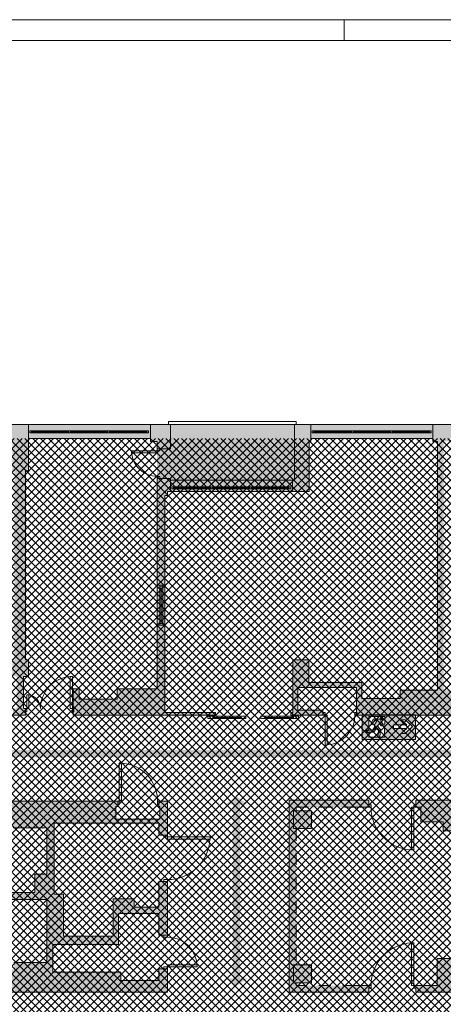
# Paper-space layout 'AP-10 STREFY POŻAROWE I EWAKUACJA - PIĘTRO 8' of a CAD drawing. Header units: millimetres. Extents: x 0 to 594, y 0 to 450.
# Tile 13 of 14: x 338 to 437, y 219 to 450. Entities that reach past the tile are written whole.
import ezdxf
from ezdxf.xclip import XClip

# ---------------------------------------------------------------- set-up
doc = ezdxf.new("R2010")
doc.units = ezdxf.units.MM
doc.header["$MEASUREMENT"] = 0
doc.header["$XCLIPFRAME"] = 0
doc.linetypes.add('PRZERYWANA', pattern=[5.64444, 2.82222, -2.82222])
for name, color, linetype, lineweight in [('A_Arkusz_Nr_pióra__1', 7, 'Continuous', 20), ('A_ewakuacja_Nr_pióra__4', 94, 'Continuous', 18), ('A_podkład_Nr_pióra__2', 8, 'Continuous', 13)]:
    doc.layers.add(name, color=color, linetype=linetype, lineweight=lineweight)
for name, color, linetype, lineweight, true_color in [('A_Arkusz_Nr_pióra__237', 7, 'Continuous', 5, 0x343434), ('A_ewakuacja_Nr_pióra__104', 7, 'Continuous', 5, 0x006532), ('A_podkład_Nr_pióra__254', 7, 'Continuous', 5, 0xfdfdfd), ('A_ppoż proj_Nr_pióra__104', 7, 'Continuous', 5, 0x006532), ('A_ppoż proj_Nr_pióra__31', 7, 'Continuous', 5, 0xfecb65)]:
    doc.layers.add(name, color=color, linetype=linetype, lineweight=lineweight, true_color=true_color)
doc.layers.add('A_podrys', color=7, linetype='Continuous')

# ---------------------------------------------------------------- blocks, each defined once
blk = doc.blocks.new('Rysunek_1_1', base_point=(-1569.58, -182.91))
at = {"layer": 'A_ewakuacja_Nr_pióra__104', "linetype": 'Continuous', "lineweight": 0, "true_color": 0x004c26}
h = blk.add_hatch(color=118, dxfattribs=at)
h.paths.add_polyline_path([(418.26, 281.18), (430.75, 281.18), (430.75, 286.92), (418.26, 286.92)])
h.paths.add_polyline_path([(423.51, 286.57), (423.51, 284.74), (423.06, 284.74), (422.62, 285.54, 0.414214), (422.2, 285.95), (420.78, 285.95), (420.33, 284.95, 1.14772), (420.67, 284.8), (421.05, 285.63), (421.72, 285.63), (421.23, 284.78), (421.13, 284.61, 0.230447), (421.17, 284.11), (420.62, 283.33), (419.63, 283.33, 0.304489), (419.27, 282.86), (420.93, 282.86), (421.53, 283.76), (422.05, 283.31), (421.91, 281.77), (422.4, 281.77), (422.52, 283.53), (421.85, 284.33), (422.31, 284.96), (422.61, 284.36), (423.5, 284.36), (423.5, 281.73), (419.79, 281.73), (419.79, 282.78), (419.05, 282.78, -0.24241), (419.53, 283.44), (419.79, 283.44), (419.79, 286.57)], flags=0)
h.paths.add_polyline_path([(425.56, 284.59), (428.68, 284.59), (427.38, 285.79), (428.31, 285.79), (430.06, 284.2), (428.3, 282.6), (427.4, 282.6), (428.68, 283.78), (425.56, 283.78)], flags=0)
blk.add_hatch(color=118, dxfattribs=at).paths.add_polyline_path([(422.5, 286.26, 1), (423.09, 285.97, 1)])
at = {"layer": 'A_podkład_Nr_pióra__254', "linetype": 'Continuous', "lineweight": 5, "true_color": 0xfdfdfd}
for points in [[(104.47, 136.57), (93.31, 136.57), (93.31, 133.27), (335.72, 133.27), (339.82, 133.27), (368.42, 133.27), (373.02, 133.27), (401.62, 133.27), (405.82, 133.27), (533.72, 133.27), (538.72, 133.27), (538.72, 199.97), (538.72, 203.12), (538.72, 227.67), (538.02, 227.67), (538.02, 230.27), (538.02, 260.47), (538.72, 260.47), (538.72, 286.02), (538.72, 288.57), (538.72, 355.07), (533.32, 355.07), (406.22, 355.07), (402.32, 355.07), (373.25, 355.07), (306.92, 355.07), (303.02, 355.07), (208.32, 355.07), (203.72, 355.07), (196.12, 355.07), (196.12, 351.77), (203.72, 351.77), (203.72, 351.07), (204.22, 351.07), (204.22, 344.17), (204.22, 299.87), (204.22, 295.97), (204.22, 295.37), (204.02, 295.37), (204.02, 293.67), (204.02, 286.87), (207.83, 286.87), (207.83, 288.57), (205.92, 288.57), (205.92, 293.67), (205.92, 295.97), (208.02, 295.97), (208.02, 299.87), (205.92, 299.87), (205.92, 344.17), (208.02, 344.17), (208.02, 351.07), (208.32, 351.07), (208.32, 351.77), (236.92, 351.77), (236.92, 351.07), (238.62, 351.07), (238.62, 292.77), (238.22, 292.77), (230.02, 292.77), (230.02, 290.87), (220.52, 290.97), (220.52, 292.77), (219.32, 292.77), (219.32, 290.87), (219.32, 288.57), (218.83, 288.57), (218.83, 286.87), (219.32, 286.87), (230.02, 286.87), (238.22, 286.87), (248.62, 286.87), (259.32, 286.87), (259.32, 292.77), (258.12, 292.77), (258.12, 290.87), (248.62, 290.87), (248.62, 292.77), (240.12, 292.77), (240.12, 351.07), (241.32, 351.07), (241.32, 351.77), (269.92, 351.77), (269.92, 351.07), (270.02, 351.07), (270.02, 344.17), (270.62, 344.17), (270.62, 299.87), (270.02, 299.87), (270.02, 295.97), (271.12, 295.97), (271.12, 288.47), (269.83, 288.47), (269.83, 286.87), (273.53, 286.87), (273.53, 288.47), (272.72, 288.47), (272.72, 295.97), (273.82, 295.97), (273.82, 299.87), (273.42, 299.87), (273.42, 344.17), (273.82, 344.17), (273.82, 351.07), (274.42, 351.07), (274.42, 351.77), (303.02, 351.77), (303.02, 351.07), (304.32, 351.07), (304.32, 293.17), (304.32, 292.77), (295.42, 292.77), (295.42, 290.87), (285.92, 290.87), (285.92, 292.77), (284.52, 292.77), (284.52, 290.87), (284.52, 286.87), (295.42, 286.87), (304.32, 286.87), (315.02, 286.87), (325.72, 286.87), (325.72, 290.87), (325.72, 293.17), (324.52, 293.17), (324.52, 290.87), (315.02, 290.87), (315.02, 293.17), (306.02, 293.17), (306.02, 351.07), (306.92, 351.07), (306.92, 351.77), (335.52, 351.77), (335.52, 351.07), (336.12, 351.07), (336.12, 344.17), (336.62, 344.17), (336.62, 299.87), (336.12, 299.87), (336.12, 295.97), (337.12, 295.97), (337.12, 288.47), (336.33, 288.47), (336.33, 286.87), (339.23, 286.87), (339.23, 288.47), (338.72, 288.47), (338.72, 295.97), (339.92, 295.97), (339.92, 299.87), (339.22, 299.87), (339.22, 344.17), (339.92, 344.17), (339.92, 351.07), (339.92, 351.77), (368.52, 351.77), (368.52, 351.07), (370.12, 351.07), (370.12, 349.37), (370.12, 342.37), (370.12, 341.97), (370.12, 339.37), (370.12, 338.37), (370.12, 317.37), (370.12, 293.07), (360.72, 293.07), (360.72, 290.67), (351.82, 290.67), (351.82, 293.07), (350.42, 293.07), (350.42, 290.67), (350.42, 286.87), (360.72, 286.87), (371.92, 286.87), (383.82, 286.87), (383.82, 287.47), (371.92, 287.47), (371.92, 317.37), (371.92, 338.37), (372.52, 338.37), (372.52, 339.37), (373.25, 339.37), (405.82, 339.37), (405.82, 351.07), (406.22, 351.07), (406.22, 351.77), (434.82, 351.77), (434.82, 351.07), (435.92, 351.07), (435.92, 292.77), (427.12, 292.77), (427.12, 290.77), (418.12, 290.77), (418.12, 293.37), (418.12, 294.57), (405.72, 294.57), (405.72, 299.87), (401.92, 299.87), (401.92, 294.57), (401.92, 287.47), (401.52, 287.47), (401.52, 286.87), (401.92, 286.87), (409.02, 286.87), (409.02, 288.07), (403.12, 288.07), (403.12, 293.37), (416.92, 293.37), (416.92, 286.87), (427.12, 286.87), (437.42, 286.87), (446.92, 286.87), (457.12, 286.87), (457.12, 290.97), (457.12, 292.77), (456.42, 292.77), (456.42, 290.97), (446.92, 290.97), (446.92, 292.67), (437.42, 292.67), (437.42, 292.77), (437.32, 292.77), (437.32, 351.07), (438.92, 351.07), (438.92, 351.77), (467.52, 351.77), (467.52, 351.07), (467.52, 344.17), (468.72, 344.17), (468.72, 299.87), (467.92, 299.87), (467.92, 295.97), (468.72, 295.97), (468.72, 288.57), (467.92, 288.57), (467.92, 286.87), (471.72, 286.87), (471.72, 288.57), (470.42, 288.57), (470.42, 295.97), (471.52, 295.97), (471.52, 299.87), (470.42, 299.87), (470.42, 344.17), (471.12, 344.17), (471.12, 351.07), (471.62, 351.07), (471.62, 351.77), (500.22, 351.77), (500.22, 351.07), (501.72, 351.07), (501.72, 320.27), (501.72, 305.67), (501.72, 293.47), (492.22, 293.47), (492.22, 290.97), (482.72, 290.97), (482.72, 286.87), (492.22, 286.87), (503.62, 286.87), (513.52, 286.87), (521.12, 286.87), (521.12, 288.57), (513.52, 288.57), (513.52, 293.37), (503.62, 293.37), (503.62, 293.47), (503.62, 305.67), (512.22, 305.67), (513.52, 305.67), (522.42, 305.67), (522.42, 310.07), (504.12, 310.07), (504.12, 320.27), (504.12, 328.27), (507.32, 328.27), (519.32, 328.27), (519.32, 329.27), (507.32, 329.27), (507.32, 333.67), (503.62, 333.67), (503.62, 351.07), (505.12, 351.07), (505.12, 351.77), (533.32, 351.77), (533.32, 288.57), (533.12, 288.57), (533.12, 286.87), (533.82, 286.87), (533.82, 286.02), (533.82, 263.97), (510.62, 263.97), (510.62, 266.77), (486.62, 266.77), (486.62, 260.47), (510.62, 260.47), (533.82, 260.47), (533.82, 230.27), (533.82, 227.67), (510.95, 227.67), (486.62, 227.67), (486.62, 221.87), (510.95, 221.87), (510.95, 224.57), (533.82, 224.57), (533.82, 203.12), (533.82, 201.67), (533.82, 199.97), (533.72, 199.97), (533.72, 136.57), (505.12, 136.57), (505.12, 137.27), (503.42, 137.27), (503.42, 160.47), (507.82, 160.47), (507.82, 166.47), (503.62, 166.47), (503.62, 177.97), (522.42, 177.97), (522.42, 199.97), (522.82, 199.97), (522.82, 201.67), (521.02, 201.67), (521.02, 183.27), (503.62, 183.27), (503.62, 195.67), (513.02, 195.67), (513.02, 201.67), (492.92, 201.67), (482.72, 201.67), (482.72, 197.57), (482.72, 195.67), (483.42, 195.67), (483.42, 197.57), (492.92, 197.57), (492.92, 195.67), (501.82, 195.67), (501.82, 166.47), (501.82, 137.27), (500.42, 137.27), (500.42, 136.57), (472.12, 136.57), (472.12, 137.27), (471.52, 137.27), (471.52, 144.17), (470.52, 144.17), (470.52, 188.47), (471.52, 188.47), (471.52, 192.37), (470.52, 192.37), (470.52, 199.97), (472.02, 199.97), (472.02, 201.67), (468.02, 201.67), (468.02, 199.97), (468.92, 199.97), (468.92, 192.37), (467.72, 192.37), (467.72, 188.47), (468.92, 188.47), (468.92, 144.17), (467.72, 144.17), (467.72, 137.27), (467.62, 137.27), (467.62, 136.57), (439.02, 136.57), (439.02, 137.27), (437.82, 137.27), (437.82, 195.57), (446.92, 195.57), (446.92, 197.57), (456.42, 197.57), (456.42, 195.57), (457.12, 195.57), (457.12, 197.57), (457.12, 201.67), (446.92, 201.67), (436.12, 201.67), (426.22, 201.67), (416.12, 201.67), (416.12, 197.57), (416.12, 195.67), (416.72, 195.67), (416.72, 197.57), (426.22, 197.57), (426.22, 195.67), (436.12, 195.67), (436.12, 195.57), (436.12, 137.27), (434.42, 137.27), (434.42, 136.57), (405.82, 136.57), (405.82, 137.27), (405.82, 144.17), (404.82, 144.17), (404.82, 188.47), (405.82, 188.47), (405.82, 192.37), (404.52, 192.37), (404.52, 199.97), (404.82, 199.97), (404.82, 201.67), (402.82, 201.67), (402.12, 201.67), (402.12, 199.97), (402.82, 199.97), (403.52, 199.97), (403.52, 192.37), (402.02, 192.37), (402.02, 188.47), (403.02, 188.47), (403.02, 144.17), (402.02, 144.17), (402.02, 137.27), (401.62, 137.27), (401.62, 136.57), (373.02, 136.57), (373.02, 137.27), (371.82, 137.27), (371.82, 176.57), (380.91, 176.57), (381.77, 177.43), (381.21, 177.99), (380.58, 177.37), (371.82, 177.37), (371.82, 180.97), (360.52, 180.97), (359.72, 180.97), (359.72, 176.17), (360.52, 176.17), (360.52, 180.17), (370.12, 180.17), (370.12, 137.27), (368.42, 137.27), (368.42, 136.57), (339.82, 136.57), (339.82, 137.27), (339.82, 144.17), (339.32, 144.17), (339.32, 188.47), (339.82, 188.47), (339.82, 192.37), (338.62, 192.37), (338.62, 199.97), (339.82, 199.97), (339.82, 201.67), (337.02, 201.67), (337.02, 199.97), (337.12, 199.97), (337.12, 192.37), (336.12, 192.37), (336.12, 188.47), (336.62, 188.47), (336.62, 144.17), (336.12, 144.17), (336.12, 137.27), (335.72, 137.27), (335.72, 136.57), (307.12, 136.57), (307.12, 137.27), (306.12, 137.27), (306.12, 195.57), (315.62, 195.57), (315.62, 197.57), (325.12, 197.57), (325.12, 195.67), (325.72, 195.67), (325.72, 197.57), (325.72, 201.67), (315.62, 201.67), (304.42, 201.67), (295.32, 201.67), (285.22, 201.67), (284.92, 201.67), (284.92, 200.07), (285.22, 200.07), (285.22, 197.57), (285.22, 195.67), (285.82, 195.67), (285.82, 197.57), (295.32, 197.57), (295.32, 195.67), (304.42, 195.67), (304.42, 195.57), (304.42, 137.27), (302.72, 137.27), (302.72, 136.57), (274.02, 136.57), (274.02, 137.27), (273.62, 137.27), (273.62, 144.17), (273.12, 144.17), (273.12, 188.47), (273.62, 188.47), (273.62, 192.37), (272.82, 192.37), (272.82, 200.07), (274.02, 200.07), (274.02, 201.67), (271.12, 201.67), (270.12, 201.67), (270.12, 200.07), (271.12, 200.07), (271.12, 192.37), (270.02, 192.37), (270.02, 188.47), (270.42, 188.47), (270.42, 144.17), (270.02, 144.17), (270.02, 137.27), (270.02, 136.57), (241.42, 136.57), (241.42, 137.27), (239.82, 137.27), (239.82, 195.17), (249.12, 195.17), (249.12, 197.47), (258.62, 197.47), (258.62, 195.17), (259.62, 195.17), (259.62, 197.47), (259.62, 201.67), (249.12, 201.67), (238.02, 201.67), (236.82, 201.67), (236.82, 195.47), (238.02, 195.47), (238.02, 195.17), (238.02, 137.27), (236.52, 137.27), (236.52, 136.57), (207.92, 136.57), (207.92, 137.27), (207.72, 137.27), (207.72, 144.17), (205.62, 144.17), (205.62, 188.47), (207.72, 188.47), (207.72, 194.77), (215.32, 194.77), (215.32, 197.47), (224.82, 197.47), (224.82, 194.77), (225.82, 194.77), (225.82, 197.47), (225.82, 201.67), (215.32, 201.67), (203.82, 201.67), (197.22, 201.67), (197.22, 195.47), (203.82, 195.47), (203.82, 194.77), (203.82, 188.47), (203.82, 144.17), (203.82, 137.27), (203.52, 137.27), (203.52, 136.57), (174.92, 136.57), (174.92, 137.27), (173.72, 137.27), (173.72, 168.77), (171.92, 168.77), (171.92, 137.27), (170.72, 137.27), (170.72, 136.57), (142.12, 136.57), (142.12, 137.27), (141.57, 137.27), (141.57, 144.17), (140.47, 144.17), (140.47, 178.97), (161.57, 178.97), (161.57, 183.27), (171.92, 183.27), (171.92, 177.77), (173.72, 177.77), (173.72, 189.27), (171.92, 189.27), (171.92, 184.47), (161.57, 184.47), (161.57, 200.07), (170.22, 200.07), (170.22, 197.27), (171.92, 197.27), (171.92, 196.27), (173.72, 196.27), (173.72, 201.67), (170.22, 201.67), (161.57, 201.67), (159.17, 201.67), (149.47, 201.67), (149.47, 195.17), (159.17, 195.17), (159.17, 191.57), (159.97, 191.57), (159.97, 183.77), (141.57, 183.77), (141.57, 192.67), (138.97, 192.67), (127.37, 192.67), (127.37, 196.37), (127.37, 199.57), (141.57, 199.57), (141.57, 201.47), (126.47, 201.47), (121.37, 201.47), (121.37, 199.77), (121.37, 196.37), (126.47, 196.37), (126.47, 192.67), (126.47, 191.47), (121.37, 191.47), (121.37, 184.97), (126.47, 184.97), (138.97, 184.97), (138.97, 178.97), (138.97, 144.17), (137.77, 144.17), (137.77, 137.27), (137.77, 136.57), (109.17, 136.57), (109.17, 137.27), (104.47, 137.27)], [(401.12, 221.87), (419.82, 221.87), (419.82, 223.47), (402.72, 223.47), (402.72, 224.12), (406.32, 224.12), (406.32, 228.32), (402.72, 228.32), (402.72, 260.32), (406.32, 260.32), (406.32, 264.42), (402.72, 264.42), (402.72, 265.27), (416.92, 265.27), (419.82, 265.27), (419.82, 266.97), (416.92, 266.97), (401.12, 266.97)], [(430.82, 266.97), (430.82, 265.27), (432.02, 265.27), (432.02, 261.87), (437.22, 261.87), (437.22, 259.77), (448.42, 259.77), (448.42, 247.87), (448.42, 243.77), (448.42, 229.77), (435.82, 229.77), (435.82, 223.47), (430.82, 223.47), (430.82, 221.87), (435.82, 221.87), (450.02, 221.87), (459.82, 221.87), (459.82, 223.47), (450.02, 223.47), (450.02, 229.77), (450.02, 243.77), (452.72, 243.77), (467.72, 243.77), (467.72, 228.07), (467.72, 223.47), (467.82, 223.43), (467.82, 221.87), (471.92, 221.87), (471.92, 228.07), (469.82, 228.07), (469.82, 260.27), (471.92, 260.27), (471.92, 266.97), (467.82, 266.97), (467.82, 265.41), (467.72, 265.37), (467.72, 260.27), (467.72, 244.77), (452.72, 244.77), (452.72, 247.87), (450.02, 247.87), (450.02, 259.77), (450.02, 265.37), (459.82, 265.37), (459.82, 266.97), (450.02, 266.97), (437.22, 266.97), (432.02, 266.97)]]:
    blk.add_hatch(color=7, dxfattribs=at).paths.add_polyline_path(points)
h = blk.add_hatch(color=7, dxfattribs=at)
h.paths.add_polyline_path([(269.43, 260.27), (273.22, 260.27), (273.22, 258.37), (274.72, 258.37), (274.72, 262.57), (295.62, 262.57), (295.62, 245.07), (274.72, 245.07), (274.72, 248.25), (273.22, 248.25), (273.22, 240.85), (274.72, 240.85), (274.72, 243.57), (295.62, 243.57), (295.62, 225.97), (274.72, 225.97), (274.72, 230.7), (273.22, 230.7), (273.22, 228.37), (269.42, 228.37), (269.42, 224.47), (274.12, 224.47), (297.02, 224.47), (297.02, 221.87), (302.42, 221.87), (302.51, 221.87), (302.51, 223.57), (302.42, 223.57), (302.42, 226.67), (297.72, 226.67), (297.72, 243.67), (325.42, 243.67), (341.42, 243.67), (344.22, 243.67), (344.22, 235.07), (344.22, 228.87), (336.52, 228.87), (336.52, 227.27), (324.92, 227.27), (324.92, 223.57), (323.01, 223.57), (323.01, 221.87), (324.92, 221.87), (336.52, 221.87), (345.62, 221.87), (361.62, 221.87), (372.52, 221.87), (372.52, 227.37), (370.52, 227.37), (370.52, 224.67), (361.62, 224.67), (361.62, 226.57), (345.62, 226.57), (345.62, 228.87), (345.62, 233.07), (361.02, 233.07), (361.02, 240.37), (364.72, 240.37), (370.52, 240.37), (370.52, 235.27), (372.52, 235.27), (372.52, 241.87), (372.52, 247.87), (370.52, 247.87), (370.52, 241.87), (364.72, 241.87), (364.72, 243.77), (359.82, 243.77), (359.82, 235.07), (348.12, 235.07), (348.12, 244.87), (345.92, 244.87), (345.92, 261.57), (360.42, 261.57), (370.52, 261.57), (370.52, 258.77), (372.52, 258.77), (372.52, 261.57), (372.52, 266.67), (370.52, 266.67), (370.52, 265.47), (370.72, 265.47), (370.72, 262.47), (360.42, 262.47), (360.42, 265.47), (360.92, 265.47), (360.92, 266.67), (359.42, 266.67), (345.92, 266.67), (336.32, 266.67), (322.32, 266.67), (303.87, 266.67), (297.42, 266.67), (297.42, 265.77), (297.42, 264.07), (273.92, 264.07), (269.43, 264.07)])
h.paths.add_polyline_path([(297.72, 262.27), (303.62, 262.27), (303.62, 265.07), (303.87, 265.07), (322.32, 265.07), (322.32, 262.17), (336.32, 262.17), (336.32, 260.47), (344.22, 260.47), (344.22, 249.57), (341.42, 249.57), (341.42, 245.27), (325.42, 245.27), (325.42, 244.67), (297.72, 244.67)], flags=0)
at = {"layer": 'A_ppoż proj_Nr_pióra__104', "linetype": 'Continuous', "lineweight": 5, "true_color": 0x006532}
for points in [[(222.09, 275.2), (222.09, 276.97), (452, 276.97), (452, 275.2), (453.81, 277.82), (452, 280.44), (452, 278.67), (222.09, 278.67), (222.09, 280.44), (220.29, 277.82)], [(386.12, 265.99), (387.89, 265.99), (387.89, 225.14), (386.12, 225.14), (388.74, 223.33), (391.36, 225.14), (389.59, 225.14), (389.59, 265.99), (391.36, 265.99), (388.74, 267.79)]]:
    blk.add_hatch(color=128, dxfattribs=at).paths.add_polyline_path(points)
at = {"layer": 'A_ppoż proj_Nr_pióra__31', "linetype": 'Continuous', "lineweight": 5, "true_color": 0xfecb65}
h = blk.add_hatch(dxfattribs=at)
h.set_pattern_fill('bloczki_betonowe_0001', color=31, style=0, pattern_type=2)
h.set_pattern_definition([(45, (-1569.5778, -182.9054), (-0.9192388, 0.9192388), []), (135, (-1569.5778, -182.9054), (0.9192388, 0.9192388), [])])
h.paths.add_polyline_path([(215.87, 201.67), (205.62, 201.67), (205.62, 136.62), (533.82, 136.62), (533.82, 224.57), (468.52, 224.57), (468.52, 263.97), (533.82, 263.97), (533.82, 351.77), (205.92, 351.77), (205.92, 266.92), (205.92, 266.87), (246.42, 266.87), (246.42, 222.07), (215.87, 222.07)])
at = {"layer": 'A_ewakuacja_Nr_pióra__4', "color": 94, "linetype": 'Continuous', "lineweight": 18, "flags": 128}
for points in [[(430.75, 286.92), (418.26, 286.92), (418.26, 281.18), (430.75, 281.18)], [(425.56, 283.78), (425.56, 284.59), (428.68, 284.59), (427.38, 285.79), (428.31, 285.79), (430.06, 284.2), (428.3, 282.6), (427.4, 282.6), (428.68, 283.78)]]:
    blk.add_lwpolyline(points, close=True, dxfattribs=at)
blk.add_lwpolyline([(423.5, 281.73), (423.5, 284.36), (422.61, 284.36), (422.31, 284.96), (421.85, 284.33), (422.52, 283.53), (422.4, 281.77), (421.91, 281.77), (422.05, 283.31), (421.53, 283.76), (420.93, 282.86), (419.27, 282.86, -0.304489), (419.63, 283.33), (420.62, 283.33), (421.17, 284.11, -0.230447), (421.13, 284.61), (421.23, 284.78), (421.72, 285.63), (421.05, 285.63), (420.67, 284.8, -1.14772), (420.33, 284.95), (420.78, 285.95), (422.2, 285.95, -0.414214), (422.62, 285.54), (423.06, 284.74), (423.51, 284.74), (423.51, 286.57), (419.79, 286.57), (419.79, 283.44), (419.53, 283.44, 0.24241), (419.05, 282.78), (419.79, 282.78), (419.79, 281.73)], format="xyb", close=True, dxfattribs=at)
at = {"layer": 'A_ewakuacja_Nr_pióra__4', "color": 94, "linetype": 'Continuous', "lineweight": 18}
blk.add_circle((422.79, 286.11), 0.328, dxfattribs=at)
at = {"layer": 'A_podkład_Nr_pióra__2', "color": 8, "linetype": 'Continuous', "lineweight": 13}
for p, q in [((372.82, 355.77), (372.82, 355.07)), ((402.72, 355.77), (372.82, 355.77)), ((402.72, 355.77), (402.72, 355.07)), ((538.72, 355.07), (196.12, 355.07)), ((339.92, 344.17), (339.92, 355.07)), ((368.12, 353.57), (340.22, 353.57)), ((340.22, 353.57), (340.22, 353.07)), ((340.62, 353.57), (340.62, 353.07)), ((349.39, 353.57), (349.39, 353.07)), ((349.79, 353.57), (349.79, 353.07)), ((358.55, 353.57), (358.55, 353.07)), ((358.95, 353.57), (358.95, 353.07)), ((367.72, 353.57), (367.72, 353.07)), ((368.12, 353.07), (368.12, 353.57)), ((368.52, 355.07), (368.52, 351.07)), ((373.25, 351.07), (373.25, 355.07)), ((402.32, 355.07), (402.32, 341.97)), ((406.22, 351.07), (406.22, 355.07)), ((434.42, 353.57), (406.52, 353.57)), ((406.52, 353.57), (406.52, 353.07)), ((406.92, 353.57), (406.92, 353.07)), ((415.69, 353.57), (415.69, 353.07)), ((416.09, 353.57), (416.09, 353.07)), ((424.85, 353.57), (424.85, 353.07)), ((425.25, 353.57), (425.25, 353.07)), ((434.02, 353.57), (434.02, 353.07)), ((434.42, 353.07), (434.42, 353.57)), ((434.82, 355.07), (434.82, 351.07)), ((339.92, 351.77), (368.52, 351.77)), ((340.22, 353.07), (368.12, 353.07)), ((340.62, 353.32), (349.39, 353.32)), ((349.79, 353.32), (358.55, 353.32)), ((358.95, 353.32), (367.72, 353.32)), ((368.52, 351.07), (370.12, 351.07)), ((370.12, 351.07), (370.12, 348.37)), ((373.22, 349.37), (373.22, 351.07)), ((405.82, 339.37), (405.82, 351.07)), ((405.82, 351.07), (406.22, 351.07)), ((406.22, 351.77), (434.82, 351.77)), ((406.52, 353.07), (434.42, 353.07)), ((406.92, 353.32), (415.69, 353.32)), ((416.09, 353.32), (424.85, 353.32)), ((425.25, 353.32), (434.02, 353.32)), ((434.82, 351.07), (435.92, 351.07)), ((435.92, 351.07), (435.92, 292.77)), ((364.12, 348.87), (370.72, 348.87)), ((364.12, 348.87), (364.12, 348.37)), ((370.12, 349.37), (373.22, 349.37)), ((370.72, 348.87), (370.72, 349.37)), ((370.12, 348.37), (364.12, 348.37)), ((339.22, 299.87), (339.22, 344.17)), ((339.22, 344.17), (339.92, 344.17)), ((370.12, 293.07), (370.12, 342.87)), ((370.12, 342.87), (370.72, 342.87)), ((370.12, 342.37), (373.22, 342.37)), ((370.72, 342.87), (370.72, 342.37)), ((373.22, 341.97), (373.22, 342.37)), ((402.32, 341.97), (373.22, 341.97)), ((373.25, 341.97), (373.25, 339.37)), ((401.85, 339.37), (401.85, 341.97)), ((401.45, 340.47), (373.55, 340.47)), ((373.55, 340.47), (373.55, 339.97)), ((373.55, 339.97), (401.45, 339.97)), ((373.95, 340.47), (373.95, 339.97)), ((373.95, 340.22), (382.71, 340.22)), ((382.71, 340.47), (382.71, 339.97)), ((383.11, 340.47), (383.11, 339.97)), ((383.11, 340.22), (391.88, 340.22)), ((391.88, 340.47), (391.88, 339.97)), ((392.28, 340.47), (392.28, 339.97)), ((392.28, 340.22), (401.05, 340.22)), ((401.05, 340.47), (401.05, 339.97)), ((401.45, 339.97), (401.45, 340.47)), ((371.92, 287.47), (371.92, 338.37)), ((371.92, 338.37), (372.52, 338.37)), ((372.52, 339.37), (405.82, 339.37)), ((372.52, 338.37), (372.52, 339.37)), ((370.12, 317.37), (371.92, 317.37)), ((370.74, 317.37), (370.74, 307.97)), ((371.42, 316.97), (370.74, 316.97)), ((370.74, 316.57), (371.42, 316.57)), ((371.08, 316.57), (371.08, 308.77)), ((371.42, 307.97), (371.42, 317.37)), ((370.12, 307.97), (371.92, 307.97)), ((370.74, 308.77), (371.42, 308.77)), ((371.42, 308.37), (370.74, 308.37)), ((339.92, 299.87), (339.22, 299.87)), ((339.92, 295.97), (339.92, 299.87)), ((401.92, 299.87), (401.92, 287.47)), ((405.72, 299.87), (401.92, 299.87)), ((405.72, 294.57), (405.72, 299.87)), ((338.72, 288.47), (338.72, 295.97)), ((338.72, 295.97), (339.92, 295.97)), ((350.23, 295.96), (349.73, 295.96)), ((349.73, 288.47), (349.73, 295.96)), ((350.23, 295.96), (350.23, 287.67)), ((403.12, 288.07), (403.12, 293.37)), ((403.12, 293.37), (416.92, 293.37)), ((418.12, 294.57), (405.72, 294.57)), ((416.92, 293.37), (416.92, 286.87)), ((418.12, 290.77), (418.12, 294.57)), ((339.53, 291.68), (339.53, 287.67)), ((339.53, 291.68), (340.03, 291.68)), ((340.03, 288.47), (340.03, 291.68)), ((351.82, 293.07), (350.42, 293.07)), ((350.42, 286.87), (350.42, 293.07)), ((351.82, 290.67), (351.82, 293.07)), ((370.12, 293.07), (360.72, 293.07)), ((360.72, 293.07), (360.72, 290.67)), ((435.92, 292.77), (427.12, 292.77)), ((427.12, 292.77), (427.12, 290.77)), ((360.72, 290.67), (351.82, 290.67)), ((427.12, 290.77), (418.12, 290.77)), ((336.33, 286.87), (339.23, 286.87)), ((338.72, 288.47), (340.03, 288.47)), ((339.23, 286.87), (339.23, 288.47)), ((339.53, 287.67), (339.23, 287.67)), ((350.53, 288.47), (349.73, 288.47)), ((350.23, 287.67), (350.53, 287.67)), ((350.42, 286.87), (383.82, 286.87)), ((350.53, 287.67), (350.53, 288.47)), ((383.82, 287.47), (371.92, 287.47)), ((390.9, 286.62), (382.05, 286.62)), ((382.05, 286.62), (382.05, 286.11)), ((383.19, 286.62), (383.19, 286.11)), ((383.82, 287.47), (383.82, 286.87)), ((389.76, 286.62), (389.76, 286.11)), ((390.9, 286.11), (390.9, 286.62)), ((394.44, 286.62), (403.29, 286.62)), ((394.44, 286.11), (394.44, 286.62)), ((395.58, 286.62), (395.58, 286.11)), ((401.52, 287.47), (401.52, 286.87)), ((401.92, 287.47), (401.52, 287.47)), ((401.52, 286.87), (410.02, 286.87)), ((402.15, 286.62), (402.15, 286.11)), ((409.02, 288.07), (403.12, 288.07)), ((403.29, 286.62), (403.29, 286.11)), ((409.02, 286.87), (409.02, 288.07)), ((409.52, 287.47), (409.02, 287.47)), ((409.52, 279.87), (409.52, 287.47)), ((410.02, 286.87), (410.02, 279.87)), ((416.52, 286.87), (416.52, 287.47)), ((416.52, 287.47), (417.02, 287.47)), ((457.12, 286.87), (416.52, 286.87)), ((417.02, 287.47), (417.02, 286.87)), ((382.05, 286.11), (390.9, 286.11)), ((389.76, 286.36), (383.19, 286.36)), ((403.29, 286.11), (394.44, 286.11)), ((395.58, 286.36), (402.15, 286.36)), ((409.52, 279.87), (410.02, 279.87)), ((361.22, 275.67), (361.22, 265.87)), ((361.22, 275.67), (361.72, 275.67)), ((361.72, 266.67), (361.72, 275.67)), ((361.72, 266.67), (297.42, 266.67)), ((360.92, 266.67), (360.92, 265.47)), ((361.22, 265.87), (360.92, 265.87)), ((372.52, 266.67), (370.22, 266.67)), ((370.22, 266.67), (370.22, 265.87)), ((370.22, 265.87), (370.52, 265.87)), ((370.52, 266.67), (370.52, 265.47)), ((372.52, 257.82), (372.52, 266.67)), ((419.82, 266.97), (401.12, 266.97)), ((401.12, 266.97), (401.12, 221.87)), ((419.82, 266.97), (419.82, 265.27)), ((420.32, 265.87), (419.82, 265.87)), ((420.32, 265.27), (420.32, 265.87)), ((430.32, 255.27), (430.32, 265.87)), ((430.32, 265.87), (430.82, 265.87)), ((459.82, 266.97), (430.82, 266.97)), ((430.82, 266.97), (430.82, 265.27)), ((360.42, 262.47), (360.42, 265.47)), ((360.42, 265.47), (360.92, 265.47)), ((370.52, 265.47), (370.72, 265.47)), ((370.72, 265.47), (370.72, 262.47)), ((402.12, 264.42), (402.12, 260.32)), ((406.32, 264.42), (402.12, 264.42)), ((406.32, 260.32), (406.32, 264.42)), ((416.92, 265.27), (420.32, 265.27)), ((432.02, 265.27), (429.82, 265.27)), ((429.82, 265.27), (429.82, 255.27)), ((432.02, 265.27), (432.02, 261.87)), ((345.92, 244.87), (345.92, 261.57)), ((345.92, 261.57), (370.52, 261.57)), ((370.72, 262.47), (360.42, 262.47)), ((370.52, 261.57), (370.52, 258.77)), ((432.02, 261.87), (437.22, 261.87)), ((437.22, 261.87), (437.22, 259.77)), ((336.32, 260.47), (344.22, 260.47)), ((344.22, 260.47), (344.22, 249.57)), ((370.52, 258.77), (372.52, 258.77)), ((371.72, 258.32), (371.72, 258.77)), ((402.12, 260.32), (406.32, 260.32)), ((437.22, 259.77), (448.42, 259.77)), ((382.52, 258.32), (371.72, 258.32)), ((372.52, 257.82), (382.52, 257.82)), ((382.52, 258.32), (382.52, 257.82)), ((430.32, 255.27), (429.82, 255.27)), ((344.22, 249.57), (341.42, 249.57)), ((341.42, 249.57), (341.42, 245.27)), ((370.52, 247.87), (372.52, 247.87)), ((370.52, 247.87), (370.52, 241.87)), ((372.52, 248.32), (371.72, 248.32)), ((371.72, 248.32), (371.72, 247.87)), ((372.52, 248.32), (372.52, 234.82)), ((341.42, 245.27), (325.42, 245.27)), ((348.12, 244.87), (345.92, 244.87)), ((348.12, 235.07), (348.12, 244.87)), ((297.72, 243.67), (344.22, 243.67)), ((344.22, 243.67), (344.22, 228.87)), ((359.82, 243.77), (359.82, 235.07)), ((364.72, 243.77), (359.82, 243.77)), ((364.72, 241.87), (364.72, 243.77)), ((361.02, 233.07), (361.02, 240.37)), ((361.02, 240.37), (370.52, 240.37)), ((370.52, 241.87), (364.72, 241.87)), ((370.52, 240.37), (370.52, 235.27)), ((359.82, 235.07), (348.12, 235.07)), ((370.52, 235.27), (372.52, 235.27)), ((371.72, 234.82), (371.72, 235.27)), ((372.52, 234.82), (371.72, 234.82)), ((430.32, 233.47), (429.82, 233.47)), ((429.82, 223.47), (429.82, 233.47)), ((430.32, 233.47), (430.32, 222.87)), ((345.62, 226.57), (345.62, 233.07)), ((345.62, 233.07), (361.02, 233.07)), ((344.22, 228.87), (336.52, 228.87)), ((448.42, 229.77), (435.82, 229.77)), ((435.82, 229.77), (435.82, 223.47)), ((361.62, 226.57), (345.62, 226.57)), ((361.62, 224.67), (361.62, 226.57)), ((370.52, 227.37), (372.52, 227.37)), ((370.52, 227.37), (370.52, 224.67)), ((379.52, 227.82), (371.72, 227.82)), ((371.72, 227.82), (371.72, 227.37)), ((372.52, 221.87), (372.52, 228.32)), ((372.52, 228.32), (379.52, 228.32)), ((379.52, 227.82), (379.52, 228.32)), ((402.12, 228.32), (402.12, 224.12)), ((406.32, 228.32), (402.12, 228.32)), ((406.32, 224.12), (406.32, 228.32)), ((370.52, 224.67), (361.62, 224.67)), ((402.12, 224.12), (406.32, 224.12)), ((297.02, 221.87), (372.52, 221.87)), ((401.12, 221.87), (419.82, 221.87)), ((420.32, 223.47), (416.52, 223.47)), ((419.82, 221.87), (419.82, 223.47)), ((420.32, 222.87), (419.82, 222.87)), ((420.32, 223.47), (420.32, 222.87)), ((435.82, 223.47), (429.82, 223.47)), ((430.32, 222.87), (430.82, 222.87)), ((430.82, 221.87), (430.82, 223.47)), ((430.82, 221.87), (459.82, 221.87))]:
    blk.add_line(p, q, dxfattribs=at)
at = {"layer": 'A_podkład_Nr_pióra__2', "color": 8, "linetype": 'PRZERYWANA', "lineweight": 13}
for p, q in [((416.92, 265.27), (402.72, 265.27)), ((402.72, 265.27), (402.72, 264.42)), ((402.72, 260.22), (402.72, 228.32)), ((402.72, 224.12), (402.72, 223.47)), ((416.52, 223.47), (402.72, 223.47))]:
    blk.add_line(p, q, dxfattribs=at)
at = {"layer": 'A_podkład_Nr_pióra__2', "color": 8, "linetype": 'Continuous', "lineweight": 13}
for centre, radius, start, end in [((370.12, 348.87), 6, 184.2369, 270), ((350.23, 288.47), 7.49, 93.3963, 180), ((339.53, 288.47), 3.21, 0, 82.1162), ((409.52, 286.87), 7, 273.6334, 0), ((361.22, 266.67), 9, 0, 87.1725), ((430.32, 265.27), 10, 180, 267.4549), ((372.52, 258.32), 10, 270, 357.4549), ((372.52, 227.82), 7, 3.6334, 90), ((430.32, 223.47), 10, 92.5451, 180)]:
    blk.add_arc(centre, radius, start, end, dxfattribs=at)

psp = doc.layouts.new('AP-10 STREFY POŻAROWE I EWAKUACJA - PIĘTRO 8')

# ---------------------------------------------------------------- linework, layer by layer
at = {"layer": 'A_Arkusz_Nr_pióra__1', "color": 7, "linetype": 'Continuous', "lineweight": 20}
psp.add_line((589.1, 445.1), (29.9, 445.1), dxfattribs=at)
at = {"layer": 'A_Arkusz_Nr_pióra__1', "color": 7, "linetype": 'Continuous', "lineweight": 20, "flags": 128}
psp.add_lwpolyline([(0, 450), (594, 450), (594, 0), (0, 0)], close=True, dxfattribs=at)
at = {"layer": 'A_Arkusz_Nr_pióra__237', "color": 250, "linetype": 'Continuous', "lineweight": 5, "true_color": 0x343434}
psp.add_line((414, 445.1), (414, 450), dxfattribs=at)

# ---------------------------------------------------------------- next in the draw order: block references
at = {"layer": 'A_podrys', "color": 37, "linetype": 'Continuous', "lineweight": 5, "true_color": 0x656532}
ref = psp.add_blockref('Rysunek_1_1', (-1569.58, -182.91), dxfattribs=at)
XClip(ref).set_block_clipping_path([(67.3782961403, 100.4210493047), (540.7426107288, 445.1)])

doc.saveas('drawing.dxf')
